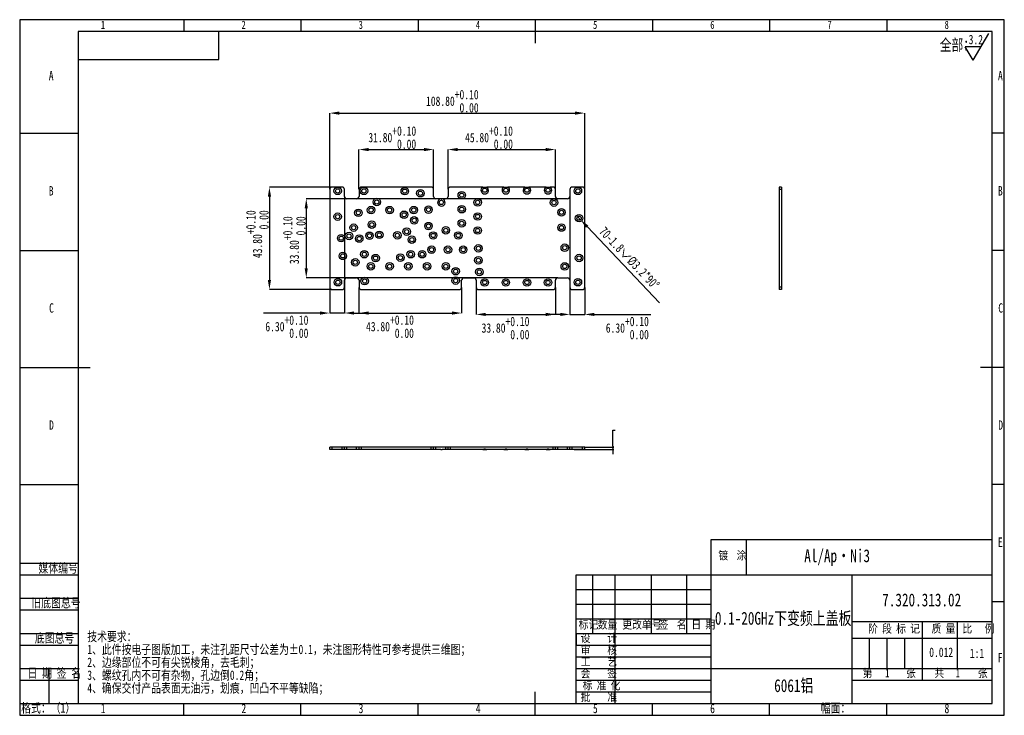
# Model space of a CAD drawing. Header units: millimetres. Extents: x 0 to 1361, y 0 to 298.
# Tile 4 of 5: x 470 to 890, y 0 to 297. Entities that reach past the tile are written whole.
import ezdxf

# ---------------------------------------------------------------- set-up
doc = ezdxf.new("R2010")
doc.units = ezdxf.units.MM
doc.header["$PDSIZE"] = -1
doc.linetypes.add('CENTERX2', pattern=[20.32, 12.7, -2.54, 2.54, -2.54])
for name, color, linetype in [('10', 7, 'Continuous'), ('5', 7, 'Continuous'), ('9', 7, 'Continuous'), ('图框文字', 7, 'Continuous')]:
    doc.layers.add(name, color=color, linetype=linetype)
doc.styles.add('SLDTEXTSTYLE0', font='hyswlongfangsong.ttf', dxfattribs={"bigfont": 'bigfont'})
doc.styles.add('SLDTEXTSTYLE1', font='hyswlongfangsong.ttf')
doc.styles.get("Standard").update_dxf_attribs({"font": 'hyswlongfangsong.ttf'})
doc.dimstyles.new('SLDDIMSTYLE0', dxfattribs={"dimtxt": 4, "dimasz": 4.08, "dimexe": 0, "dimexo": 0.0625, "dimgap": 1, "dimtad": 2, "dimrnd": 1e-09, "dimzin": 4, "dimdsep": 46, "dimtxsty": 'SLDTEXTSTYLE1', "dimsah": 1, "dimcen": 0.09, "dimadec": 0, "dimazin": 1, "dimtol": 1, "dimtp": 0.1, "dimtfac": 1, "dimtofl": 0, "dimtmove": 0, "dimatfit": 3, "dimfxl": 1, "dimfrac": 2, "dimtolj": 1, "dimtzin": 0, "dimarcsym": 0})
doc.dimstyles.new('SLDDIMSTYLE1', dxfattribs={"dimtxt": 4, "dimasz": 4.08, "dimexe": 0, "dimexo": 0.0625, "dimgap": 1, "dimtad": 2, "dimrnd": 1e-09, "dimzin": 4, "dimdsep": 46, "dimtxsty": 'SLDTEXTSTYLE1', "dimsah": 1, "dimcen": 0.09, "dimadec": 0, "dimazin": 1, "dimtol": 1, "dimtp": 0.1, "dimtfac": 1, "dimtmove": 0, "dimatfit": 0, "dimfxl": 1, "dimfrac": 2, "dimtolj": 1, "dimtzin": 0, "dimarcsym": 0})
doc.dimstyles.new('SLDDIMSTYLE2', dxfattribs={"dimtxt": 4, "dimasz": 4.08, "dimexe": 0, "dimexo": 0.0625, "dimgap": 1, "dimtad": 2, "dimrnd": 1e-09, "dimzin": 12, "dimdsep": 46, "dimtxsty": 'SLDTEXTSTYLE1', "dimblk1": 'NONE', "dimsah": 1, "dimcen": 0, "dimadec": 0, "dimazin": 3, "dimtfac": 1, "dimtmove": 0, "dimatfit": 3, "dimldrblk": 'NONE', "dimfxl": 1, "dimfrac": 2, "dimtolj": 1, "dimtzin": 12, "dimarcsym": 0})
doc.dimstyles.new('SLDDIMSTYLE3', dxfattribs={"dimtxt": 0.18, "dimasz": 1.016, "dimexe": 0, "dimexo": 0.0625, "dimgap": 0, "dimtad": 0, "dimtih": 1, "dimtoh": 1, "dimdec": 0, "dimrnd": 1e-09, "dimzin": 0, "dimdsep": 46, "dimtxsty": 'Standard', "dimblk1": 'DOT', "dimblk2": 'DOT', "dimsah": 1, "dimcen": 0.09, "dimadec": 0, "dimazin": 0, "dimtfac": 1.016, "dimtdec": 0, "dimtofl": 0, "dimtmove": 0, "dimatfit": 3, "dimldrblk": 'DOT', "dimfxl": 1, "dimfrac": 2, "dimtolj": 1, "dimtzin": 0, "dimarcsym": 0})

# ---------------------------------------------------------------- blocks, each defined once
blk = doc.blocks.new('SW_SFSYMBOL_0')
at = {"layer": '10', "color": 0}
for p, q in [((1.89, -5.71), (8.63, 5.71)), ((1.89, -5.71), (-1.48, 0)), ((5.26, 0), (-1.48, 0))]:
    blk.add_line(p, q, dxfattribs=at)
at = {"layer": '10', "color": 0, "insert": (0, 5.16), "char_height": 4, "attachment_point": 1, "style": 'SLDTEXTSTYLE1'}
blk.add_mtext('3.2', dxfattribs=at)
blk = doc.blocks.new('*D44')
at = {"layer": 'Defpoints', "color": 0, "transparency": 16777216}
for p in [(711.33, 257.44), (602.53, 224.89), (711.33, 224.89)]:
    blk.add_point(p, dxfattribs=at)
at = {"layer": '图框文字', "color": 0, "lineweight": -2, "transparency": 16777216}
for p, q in [((602.53, 224.95), (602.53, 257.44)), ((606.61, 257.44), (707.25, 257.44)), ((711.33, 224.95), (711.33, 257.44))]:
    blk.add_line(p, q, dxfattribs=at)
at = {"layer": '图框文字', "color": 0, "transparency": 16777216}
for points in [[(606.61, 258.12), (606.61, 256.76), (602.53, 257.44)], [(707.25, 258.12), (707.25, 256.76), (711.33, 257.44)]]:
    blk.add_solid(points, dxfattribs=at)
at = {"layer": '图框文字', "color": 0, "transparency": 16777216, "insert": (654.86, 267.35), "char_height": 4, "attachment_point": 2, "style": 'SLDTEXTSTYLE1'}
blk.add_mtext('\\A1;108.80\\S+0.10^  0.00;', dxfattribs=at)
blk = doc.blocks.new('*D45')
at = {"layer": 'Defpoints', "color": 0, "transparency": 16777216}
for p in [(646.83, 241.89), (615.03, 224.89), (646.83, 224.89)]:
    blk.add_point(p, dxfattribs=at)
at = {"layer": '图框文字', "color": 0, "lineweight": -2, "transparency": 16777216}
for p, q in [((615.03, 224.95), (615.03, 241.89)), ((619.11, 241.89), (642.75, 241.89)), ((646.83, 224.95), (646.83, 241.89))]:
    blk.add_line(p, q, dxfattribs=at)
at = {"layer": '图框文字', "color": 0, "transparency": 16777216}
for points in [[(619.11, 242.57), (619.11, 241.21), (615.03, 241.89)], [(642.75, 242.57), (642.75, 241.21), (646.83, 241.89)]]:
    blk.add_solid(points, dxfattribs=at)
at = {"layer": '图框文字', "color": 0, "transparency": 16777216, "insert": (629.23, 251.8), "char_height": 4, "attachment_point": 2, "style": 'SLDTEXTSTYLE1'}
blk.add_mtext('\\A1;31.80\\S+0.10^  0.00;', dxfattribs=at)
blk = doc.blocks.new('*D46')
at = {"layer": 'Defpoints', "color": 0, "transparency": 16777216}
for p in [(698.83, 241.89), (653.03, 224.89), (698.83, 224.89)]:
    blk.add_point(p, dxfattribs=at)
at = {"layer": '图框文字', "color": 0, "lineweight": -2, "transparency": 16777216}
for p, q in [((653.03, 224.95), (653.03, 241.89)), ((657.11, 241.89), (694.75, 241.89)), ((698.83, 224.95), (698.83, 241.89))]:
    blk.add_line(p, q, dxfattribs=at)
at = {"layer": '图框文字', "color": 0, "transparency": 16777216}
for points in [[(657.11, 242.57), (657.11, 241.21), (653.03, 241.89)], [(694.75, 242.57), (694.75, 241.21), (698.83, 241.89)]]:
    blk.add_solid(points, dxfattribs=at)
at = {"layer": '图框文字', "color": 0, "transparency": 16777216, "insert": (670.5, 251.8), "char_height": 4, "attachment_point": 2, "style": 'SLDTEXTSTYLE1'}
blk.add_mtext('\\A1;45.80\\S+0.10^  0.00;', dxfattribs=at)
blk = doc.blocks.new('*D47')
at = {"layer": 'Defpoints', "color": 0, "transparency": 16777216}
for p in [(608.83, 221.89), (602.53, 183.09), (602.53, 172.09)]:
    blk.add_point(p, dxfattribs=at)
at = {"layer": '图框文字', "color": 0, "lineweight": -2, "transparency": 16777216}
for p, q in [((608.83, 221.83), (608.83, 172.09)), ((602.53, 183.03), (602.53, 172.09)), ((598.45, 172.09), (574.23, 172.09)), ((608.83, 172.09), (602.53, 172.09)), ((612.91, 172.09), (616.99, 172.09))]:
    blk.add_line(p, q, dxfattribs=at)
at = {"layer": '图框文字', "color": 0, "transparency": 16777216}
for points in [[(598.45, 172.77), (598.45, 171.41), (602.53, 172.09)], [(612.91, 172.77), (612.91, 171.41), (608.83, 172.09)]]:
    blk.add_solid(points, dxfattribs=at)
at = {"layer": '图框文字', "color": 0, "transparency": 16777216, "insert": (584.26, 171.09), "char_height": 4, "attachment_point": 2, "style": 'SLDTEXTSTYLE1'}
blk.add_mtext('\\A1;6.30\\S+0.10^  0.00;', dxfattribs=at)
blk = doc.blocks.new('*D48')
at = {"layer": 'Defpoints', "color": 0, "transparency": 16777216}
for p in [(705.03, 221.89), (711.33, 183.09), (711.33, 171.5)]:
    blk.add_point(p, dxfattribs=at)
at = {"layer": '图框文字', "color": 0, "lineweight": -2, "transparency": 16777216}
for p, q in [((705.03, 221.83), (705.03, 171.5)), ((711.33, 183.03), (711.33, 171.5)), ((700.95, 171.5), (696.87, 171.5)), ((705.03, 171.5), (711.33, 171.5)), ((715.41, 171.5), (739.55, 171.5))]:
    blk.add_line(p, q, dxfattribs=at)
at = {"layer": '图框文字', "color": 0, "transparency": 16777216}
for points in [[(700.95, 172.18), (700.95, 170.82), (705.03, 171.5)], [(715.41, 172.18), (715.41, 170.82), (711.33, 171.5)]]:
    blk.add_solid(points, dxfattribs=at)
at = {"layer": '图框文字', "color": 0, "transparency": 16777216, "insert": (729.52, 170.5), "char_height": 4, "attachment_point": 2, "style": 'SLDTEXTSTYLE1'}
blk.add_mtext('\\A1;6.30\\S+0.10^  0.00;', dxfattribs=at)
blk = doc.blocks.new('*D49')
at = {"layer": 'Defpoints', "color": 0, "transparency": 16777216}
for p in [(615.03, 183.09), (658.83, 183.09), (658.83, 172.09)]:
    blk.add_point(p, dxfattribs=at)
at = {"layer": '图框文字', "color": 0, "lineweight": -2, "transparency": 16777216}
for p, q in [((615.03, 183.03), (615.03, 172.09)), ((658.83, 183.03), (658.83, 172.09)), ((619.11, 172.09), (654.75, 172.09))]:
    blk.add_line(p, q, dxfattribs=at)
at = {"layer": '图框文字', "color": 0, "transparency": 16777216}
for points in [[(619.11, 172.77), (619.11, 171.41), (615.03, 172.09)], [(654.75, 172.77), (654.75, 171.41), (658.83, 172.09)]]:
    blk.add_solid(points, dxfattribs=at)
at = {"layer": '图框文字', "color": 0, "transparency": 16777216, "insert": (628.25, 171.09), "char_height": 4, "attachment_point": 2, "style": 'SLDTEXTSTYLE1'}
blk.add_mtext('\\A1;43.80\\S+0.10^  0.00;', dxfattribs=at)
blk = doc.blocks.new('*D50')
at = {"layer": 'Defpoints', "color": 0, "transparency": 16777216}
for p in [(665.03, 183.09), (698.83, 183.09), (698.83, 171.5)]:
    blk.add_point(p, dxfattribs=at)
at = {"layer": '图框文字', "color": 0, "lineweight": -2, "transparency": 16777216}
for p, q in [((665.03, 183.03), (665.03, 171.5)), ((698.83, 183.03), (698.83, 171.5)), ((669.11, 171.5), (694.75, 171.5))]:
    blk.add_line(p, q, dxfattribs=at)
at = {"layer": '图框文字', "color": 0, "transparency": 16777216}
for points in [[(669.11, 172.18), (669.11, 170.82), (665.03, 171.5)], [(694.75, 172.18), (694.75, 170.82), (698.83, 171.5)]]:
    blk.add_solid(points, dxfattribs=at)
at = {"layer": '图框文字', "color": 0, "transparency": 16777216, "insert": (677.54, 170.5), "char_height": 4, "attachment_point": 2, "style": 'SLDTEXTSTYLE1'}
blk.add_mtext('\\A1;33.80\\S+0.10^  0.00;', dxfattribs=at)
blk = doc.blocks.new('*D51')
at = {"layer": 'Defpoints', "color": 0, "transparency": 16777216}
for p in [(708.31, 213.24), (709.55, 211.94)]:
    blk.add_point(p, dxfattribs=at)
at = {"layer": '图框文字', "color": 0, "lineweight": -2, "transparency": 16777216}
for p, q in [((708.31, 213.24), (709.55, 211.94)), ((743.31, 176.42), (712.36, 208.98))]:
    blk.add_line(p, q, dxfattribs=at)
at = {"layer": '图框文字', "color": 0, "transparency": 16777216}
blk.add_solid([(712.86, 209.45), (711.87, 208.51), (709.55, 211.94)], dxfattribs=at)
at = {"layer": '图框文字', "color": 0, "transparency": 16777216, "insert": (720.11, 209.34), "char_height": 4, "attachment_point": 1, "rotation": 313.5481, "style": 'SLDTEXTSTYLE1'}
blk.add_mtext('\\A1;70-1.8{\\fGDT;w}%%c3.2*90%%d', dxfattribs=at)
blk = doc.blocks.new('_None')
blk = doc.blocks.new('*D52')
at = {"layer": 'Defpoints', "color": 0, "transparency": 16777216}
for p in [(603.53, 225.89), (576.81, 182.09), (603.53, 182.09)]:
    blk.add_point(p, dxfattribs=at)
at = {"layer": '图框文字', "color": 0, "lineweight": -2, "transparency": 16777216}
for p, q in [((603.47, 225.89), (576.81, 225.89)), ((576.81, 221.81), (576.81, 186.17)), ((603.47, 182.09), (576.81, 182.09))]:
    blk.add_line(p, q, dxfattribs=at)
at = {"layer": '图框文字', "color": 0, "transparency": 16777216}
for points in [[(576.13, 221.81), (577.49, 221.81), (576.81, 225.89)], [(576.13, 186.17), (577.49, 186.17), (576.81, 182.09)]]:
    blk.add_solid(points, dxfattribs=at)
at = {"layer": '图框文字', "color": 0, "transparency": 16777216, "insert": (566.89, 205.76), "char_height": 4, "attachment_point": 2, "rotation": 90, "style": 'SLDTEXTSTYLE1'}
blk.add_mtext('\\A1;43.80\\S+0.10^  0.00;', dxfattribs=at)
blk = doc.blocks.new('*D53')
at = {"layer": 'Defpoints', "color": 0, "transparency": 16777216}
for p in [(699.83, 220.89), (592.53, 187.09), (699.83, 187.09)]:
    blk.add_point(p, dxfattribs=at)
at = {"layer": '图框文字', "color": 0, "lineweight": -2, "transparency": 16777216}
for p, q in [((699.77, 220.89), (592.53, 220.89)), ((592.53, 216.81), (592.53, 191.17)), ((699.77, 187.09), (592.53, 187.09))]:
    blk.add_line(p, q, dxfattribs=at)
at = {"layer": '图框文字', "color": 0, "transparency": 16777216}
for points in [[(591.85, 216.81), (593.21, 216.81), (592.53, 220.89)], [(591.85, 191.17), (593.21, 191.17), (592.53, 187.09)]]:
    blk.add_solid(points, dxfattribs=at)
at = {"layer": '图框文字', "color": 0, "transparency": 16777216, "insert": (582.62, 203.19), "char_height": 4, "attachment_point": 2, "rotation": 90, "style": 'SLDTEXTSTYLE1'}
blk.add_mtext('\\A1;33.80\\S+0.10^  0.00;', dxfattribs=at)
blk = doc.blocks.new('_Dot')
at = {"color": 0, "linetype": 'ByBlock', "lineweight": -2}
blk.add_line((-0.5, 0), (-1, 0), dxfattribs=at)
at = {"color": 0, "linetype": 'ByBlock', "const_width": 0.5}
blk.add_lwpolyline([(-0.25, 0, 1), (0.25, 0, 1)], format="xyb", close=True, dxfattribs=at)
blk = doc.blocks.new('*D54')
at = {"layer": 'Defpoints', "color": 0, "transparency": 16777216}
for p in [(706.83, 113.83), (711.33, 114.83), (723.35, 113.83)]:
    blk.add_point(p, dxfattribs=at)
at = {"layer": '图框文字', "color": 0, "lineweight": -2, "transparency": 16777216}
for p, q in [((723.35, 115.85), (723.35, 122.14)), ((723.35, 122.14), (724.36, 122.14)), ((706.9, 113.83), (723.35, 113.83)), ((711.4, 114.83), (723.35, 114.83)), ((723.35, 112.82), (723.35, 111.8))]:
    blk.add_line(p, q, dxfattribs=at)
at = {"layer": '图框文字', "color": 0, "lineweight": -2, "transparency": 16777216, "xscale": 1.016, "yscale": 1.016, "zscale": 1.016}
for p, rotation in [((723.35, 114.83), 270), ((723.35, 113.83), 90)]:
    blk.add_blockref('_Dot', p, dxfattribs=dict(at, rotation=rotation))
at = {"layer": '图框文字', "color": 0, "transparency": 16777216, "insert": (724.38, 122.23), "char_height": 0.18, "attachment_point": 2}
blk.add_mtext('\\A1;1', dxfattribs=at)

msp = doc.modelspace()

# ---------------------------------------------------------------- linework, layer by layer
at = {"color": 7, "linetype": 'Continuous', "lineweight": 25}
for p, q in [((602.534, 224.889), (602.534, 183.089)), ((607.834, 225.889), (603.534, 225.889)), ((608.834, 221.889), (608.834, 224.889)), ((615.034, 224.889), (615.034, 221.889)), ((645.834, 225.889), (616.034, 225.889)), ((646.834, 221.889), (646.834, 224.889)), ((653.034, 224.889), (653.034, 221.889)), ((667.825, 225.889), (654.034, 225.889)), ((676.825, 225.889), (669.542, 225.889)), ((685.825, 225.889), (678.542, 225.889)), ((694.825, 225.889), (687.542, 225.889)), ((697.834, 225.889), (696.542, 225.889)), ((698.834, 221.889), (698.834, 224.889)), ((705.034, 224.889), (705.034, 221.889)), ((710.334, 225.889), (706.034, 225.889)), ((711.334, 183.089), (711.334, 224.889)), ((795.341, 225.889), (794.341, 225.889)), ((794.341, 225.889), (794.341, 224.889)), ((795.341, 224.889), (794.341, 224.889)), ((794.341, 224.889), (794.341, 183.089)), ((795.341, 225.889), (795.341, 224.889)), ((795.341, 224.889), (795.341, 183.089)), ((614.034, 220.889), (609.834, 220.889)), ((649.902, 220.889), (647.834, 220.889)), ((652.034, 220.889), (650.465, 220.889)), ((704.034, 220.889), (699.834, 220.889)), ((608.834, 183.089), (608.834, 186.089)), ((609.834, 187.089), (614.034, 187.089)), ((615.034, 186.089), (615.034, 183.089)), ((658.834, 183.089), (658.834, 186.089)), ((659.834, 187.089), (664.034, 187.089)), ((665.034, 186.089), (665.034, 183.089)), ((698.834, 183.089), (698.834, 186.089)), ((699.834, 187.089), (704.034, 187.089)), ((705.034, 186.089), (705.034, 183.089)), ((603.534, 182.089), (607.834, 182.089)), ((616.034, 182.089), (657.834, 182.089)), ((666.034, 182.089), (697.834, 182.089)), ((706.034, 182.089), (710.334, 182.089)), ((795.341, 183.089), (794.341, 183.089)), ((794.341, 183.089), (794.341, 182.089)), ((795.341, 182.089), (794.341, 182.089)), ((795.341, 183.089), (795.341, 182.089)), ((602.534, 113.834), (602.534, 114.834)), ((603.534, 114.834), (602.534, 114.834)), ((603.534, 113.834), (602.534, 113.834)), ((603.534, 113.834), (603.534, 114.834)), ((607.834, 114.834), (603.534, 114.834)), ((607.834, 113.834), (603.534, 113.834)), ((607.834, 113.834), (607.834, 114.834)), ((608.834, 114.834), (607.834, 114.834)), ((608.834, 113.834), (607.834, 113.834)), ((608.834, 113.834), (608.834, 114.834)), ((609.834, 114.834), (608.834, 114.834)), ((609.834, 113.834), (608.834, 113.834)), ((609.834, 113.834), (609.834, 114.834)), ((614.034, 114.834), (609.834, 114.834)), ((614.034, 113.834), (609.834, 113.834)), ((614.034, 113.834), (614.034, 114.834)), ((615.034, 114.834), (614.034, 114.834)), ((615.034, 113.834), (614.034, 113.834)), ((615.034, 113.834), (615.034, 114.834)), ((616.034, 114.834), (615.034, 114.834)), ((615.034, 113.834), (615.034, 114.834)), ((616.034, 113.834), (615.034, 113.834)), ((616.034, 113.834), (616.034, 114.834)), ((645.834, 114.834), (616.034, 114.834)), ((645.834, 113.834), (616.034, 113.834)), ((645.834, 113.834), (645.834, 114.834)), ((646.834, 114.834), (645.834, 114.834)), ((646.834, 113.834), (645.834, 113.834)), ((646.834, 113.834), (646.834, 114.834)), ((647.834, 114.834), (646.834, 114.834)), ((647.834, 113.834), (646.834, 113.834)), ((647.834, 113.834), (647.834, 114.834)), ((652.034, 114.834), (647.834, 114.834)), ((649.902, 113.834), (647.834, 113.834)), ((652.034, 113.834), (650.465, 113.834)), ((652.034, 113.834), (652.034, 114.834)), ((653.034, 114.834), (652.034, 114.834)), ((653.034, 113.834), (652.034, 113.834)), ((653.034, 113.834), (653.034, 114.834)), ((654.034, 114.834), (653.034, 114.834)), ((653.034, 113.834), (653.034, 114.834)), ((654.034, 113.834), (653.034, 113.834)), ((654.034, 113.834), (654.034, 114.834)), ((697.834, 114.834), (654.034, 114.834)), ((667.825, 113.834), (654.034, 113.834)), ((667.824, 113.834), (669.55, 113.834)), ((676.825, 113.834), (669.542, 113.834)), ((676.824, 113.834), (678.542, 113.834)), ((685.825, 113.834), (678.542, 113.834)), ((685.824, 113.834), (687.542, 113.834)), ((694.825, 113.834), (687.542, 113.834)), ((694.824, 113.834), (696.542, 113.834)), ((697.834, 113.834), (696.542, 113.834)), ((697.834, 113.834), (697.834, 114.834)), ((698.834, 114.834), (697.834, 114.834)), ((698.834, 113.834), (697.834, 113.834)), ((698.834, 113.834), (698.834, 114.834)), ((699.834, 114.834), (698.834, 114.834)), ((699.834, 113.834), (698.834, 113.834)), ((699.834, 113.834), (699.834, 114.834)), ((704.034, 114.834), (699.834, 114.834)), ((704.034, 113.834), (699.834, 113.834)), ((704.034, 113.834), (704.034, 114.834)), ((705.034, 114.834), (704.034, 114.834)), ((705.034, 113.834), (704.034, 113.834)), ((705.034, 113.834), (705.034, 114.834)), ((706.034, 114.834), (705.034, 114.834)), ((705.034, 113.834), (705.034, 114.834)), ((706.034, 113.834), (705.034, 113.834)), ((706.034, 113.834), (706.034, 114.834)), ((710.334, 114.834), (706.034, 114.834)), ((710.334, 113.834), (706.034, 113.834)), ((710.334, 113.834), (710.334, 114.834)), ((711.334, 114.834), (710.334, 114.834)), ((711.334, 113.834), (710.334, 113.834)), ((711.334, 113.834), (711.334, 114.834))]:
    msp.add_line(p, q, dxfattribs=at)
for centre, radius in [((605.934, 224.239), 1.6), ((605.934, 224.239), 0.9), ((617.134, 224.239), 1.6), ((617.134, 224.239), 0.9), ((634.559, 224.139), 1.6), ((634.559, 224.139), 0.9), ((641.234, 223.239), 1.6), ((641.234, 223.239), 0.9), ((658.884, 222.414), 1.6), ((658.884, 222.414), 0.9), ((668.684, 224.539), 0.9), ((677.684, 224.539), 0.9), ((686.684, 224.539), 0.9), ((695.684, 224.539), 0.9), ((708.434, 224.239), 1.6), ((708.434, 224.239), 0.9), ((622.634, 219.514), 1.6), ((622.634, 219.514), 0.9), ((650.184, 219.314), 0.9), ((665.684, 219.314), 1.6), ((665.684, 219.314), 0.9), ((698.234, 219.239), 1.6), ((698.234, 219.239), 0.9), ((605.934, 213.239), 1.6), ((614.759, 214.889), 1.6), ((614.759, 214.889), 0.9), ((620.184, 216.039), 1.6), ((620.184, 216.039), 0.9), ((628.084, 216.039), 1.6), ((628.084, 216.039), 0.9), ((634.284, 214.039), 1.6), ((634.284, 214.039), 0.9), ((638.384, 216.039), 1.6), ((638.384, 216.039), 0.9), ((644.684, 216.214), 1.6), ((644.684, 216.214), 0.9), ((658.884, 216.414), 1.6), ((658.884, 216.414), 0.9), ((665.684, 213.314), 1.6), ((701.434, 215.089), 1.6), ((701.434, 215.089), 0.9), ((605.934, 213.239), 0.9), ((612.759, 208.539), 1.6), ((620.509, 209.839), 1.6), ((620.509, 209.839), 0.9), ((638.584, 211.639), 1.6), ((638.584, 211.639), 0.9), ((644.684, 209.214), 1.6), ((644.684, 209.214), 0.9), ((658.884, 210.414), 1.6), ((658.884, 210.414), 0.9), ((665.684, 213.314), 0.9), ((701.434, 208.589), 1.6), ((708.934, 212.589), 1.6), ((708.934, 212.589), 0.9), ((610.784, 204.989), 1.6), ((610.784, 204.989), 0.9), ((612.759, 208.539), 0.9), ((619.509, 205.089), 1.6), ((619.509, 205.089), 0.9), ((623.709, 205.469), 1.6), ((623.709, 205.469), 0.9), ((631.409, 205.289), 1.6), ((631.409, 205.289), 0.9), ((635.384, 206.839), 1.6), ((635.384, 206.839), 0.9), ((646.684, 205.214), 1.6), ((646.684, 205.214), 0.9), ((652.084, 207.414), 1.6), ((652.084, 207.414), 0.9), ((657.384, 205.214), 1.6), ((657.384, 205.214), 0.9), ((665.684, 207.314), 1.6), ((665.684, 207.314), 0.9), ((701.434, 208.589), 0.9), ((607.434, 204.039), 1.6), ((607.434, 204.039), 0.9), ((615.134, 203.889), 1.6), ((615.134, 203.889), 0.9), ((637.584, 203.439), 1.6), ((637.584, 203.439), 0.9), ((608.134, 196.489), 1.6), ((617.309, 197.189), 1.6), ((617.309, 197.189), 0.9), ((637.084, 197.189), 1.6), ((637.084, 197.189), 0.9), ((641.984, 197.189), 1.6), ((641.984, 197.189), 0.9), ((645.984, 199.114), 1.6), ((645.984, 199.114), 0.9), ((652.984, 199.114), 1.6), ((652.984, 199.114), 0.9), ((659.484, 199.114), 1.6), ((659.484, 199.114), 0.9), ((665.984, 199.714), 1.6), ((665.984, 199.714), 0.9), ((702.834, 199.989), 1.6), ((702.834, 199.989), 0.9), ((608.134, 196.489), 0.9), ((613.434, 193.739), 1.6), ((613.434, 193.739), 0.9), ((620.084, 192.039), 1.6), ((622.109, 195.539), 1.6), ((622.109, 195.539), 0.9), ((628.084, 192.039), 1.6), ((632.709, 195.739), 1.6), ((632.709, 195.739), 0.9), ((636.084, 192.039), 1.6), ((644.084, 192.039), 1.6), ((652.084, 192.039), 1.6), ((665.984, 194.614), 1.6), ((665.984, 194.614), 0.9), ((702.834, 191.989), 1.6), ((708.934, 195.589), 1.6), ((708.934, 195.589), 0.9), ((620.084, 192.039), 0.9), ((628.084, 192.039), 0.9), ((636.084, 192.039), 0.9), ((644.084, 192.039), 0.9), ((652.084, 192.039), 0.9), ((656.274, 189.939), 1.6), ((656.274, 189.939), 0.9), ((666.384, 189.639), 1.6), ((666.384, 189.639), 0.9), ((702.834, 191.989), 0.9), ((606.034, 185.239), 1.6), ((606.034, 185.239), 0.9), ((617.434, 185.743), 1.6), ((617.434, 185.743), 0.9), ((656.274, 185.939), 1.6), ((656.274, 185.939), 0.9), ((668.684, 185.139), 1.6), ((668.684, 185.139), 0.9), ((677.684, 185.139), 1.6), ((677.684, 185.139), 0.9), ((686.684, 185.139), 1.6), ((686.684, 185.139), 0.9), ((695.684, 185.139), 1.6), ((695.684, 185.139), 0.9), ((708.434, 185.239), 1.6), ((708.434, 185.239), 0.9)]:
    msp.add_circle(centre, radius, dxfattribs=at)
for centre, radius, start, end in [((603.534, 224.889), 1, 90, 180), ((607.834, 224.889), 1, 0, 90), ((616.034, 224.889), 1, 90, 179.99999), ((645.834, 224.889), 1, 0, 90), ((654.034, 224.889), 1, 90, 179.99999), ((668.684, 224.539), 1.6, 122.46174, 57.53826), ((677.684, 224.539), 1.6, 122.46174, 57.53826), ((686.684, 224.539), 1.6, 122.46174, 57.53826), ((695.684, 224.539), 1.6, 122.46174, 57.53826), ((697.834, 224.889), 1, 0, 90), ((706.034, 224.889), 1, 90, 179.99999), ((710.334, 224.889), 1, 0, 90), ((609.834, 221.889), 1, 180, 270), ((614.034, 221.889), 1, 270, 359.99999), ((647.834, 221.889), 1, 180, 270), ((650.184, 219.314), 1.6, 100.14057, 79.85943), ((652.034, 221.889), 1, 270, 359.99999), ((699.834, 221.889), 1, 180, 270), ((704.034, 221.889), 1, 270, 359.99999), ((609.834, 186.089), 1, 90, 180), ((614.034, 186.089), 1, 0.00001, 90), ((659.834, 186.089), 1, 90, 180), ((664.034, 186.089), 1, 0.00001, 90), ((699.834, 186.089), 1, 90, 180), ((704.034, 186.089), 1, 0.00001, 90), ((603.534, 183.089), 1, 180, 270), ((607.834, 183.089), 1, 270, 0), ((616.034, 183.089), 1, 180.00001, 270), ((657.834, 183.089), 1, 270, 0), ((666.034, 183.089), 1, 180.00001, 270), ((697.834, 183.089), 1, 270, 0), ((706.034, 183.089), 1, 180.00001, 270), ((710.334, 183.089), 1, 270, 0)]:
    msp.add_arc(centre, radius, start, end, dxfattribs=at)
for points in [[(667.825, 225.889), (667.958, 225.889), (668.095, 225.889), (668.309, 225.889), (668.381, 225.889), (668.53, 225.889), (668.606, 225.889), (668.833, 225.889), (668.983, 225.889), (669.273, 225.889), (669.41, 225.889), (669.542, 225.889)], [(676.825, 225.889), (676.958, 225.889), (677.095, 225.889), (677.309, 225.889), (677.381, 225.889), (677.53, 225.889), (677.606, 225.889), (677.833, 225.889), (677.983, 225.889), (678.273, 225.889), (678.41, 225.889), (678.542, 225.889)], [(685.825, 225.889), (685.958, 225.889), (686.095, 225.889), (686.309, 225.889), (686.381, 225.889), (686.53, 225.889), (686.606, 225.889), (686.833, 225.889), (686.983, 225.889), (687.273, 225.889), (687.41, 225.889), (687.542, 225.889)], [(694.825, 225.889), (694.958, 225.889), (695.095, 225.889), (695.309, 225.889), (695.381, 225.889), (695.53, 225.889), (695.606, 225.889), (695.833, 225.889), (695.983, 225.889), (696.273, 225.889), (696.41, 225.889), (696.542, 225.889)], [(667.825, 113.834), (667.958, 113.905), (668.095, 113.967), (668.309, 114.034), (668.381, 114.052), (668.53, 114.077), (668.606, 114.084), (668.833, 114.084), (668.983, 114.058), (669.273, 113.967), (669.41, 113.905), (669.542, 113.834)], [(676.825, 113.834), (676.958, 113.905), (677.095, 113.967), (677.309, 114.034), (677.381, 114.052), (677.53, 114.077), (677.606, 114.084), (677.833, 114.084), (677.983, 114.058), (678.273, 113.967), (678.41, 113.905), (678.542, 113.834)], [(685.825, 113.834), (685.958, 113.905), (686.095, 113.967), (686.309, 114.034), (686.381, 114.052), (686.53, 114.077), (686.606, 114.084), (686.833, 114.084), (686.983, 114.058), (687.273, 113.967), (687.41, 113.905), (687.542, 113.834)], [(694.825, 113.834), (694.958, 113.905), (695.095, 113.967), (695.309, 114.034), (695.381, 114.052), (695.53, 114.077), (695.606, 114.084), (695.833, 114.084), (695.983, 114.058), (696.273, 113.967), (696.41, 113.905), (696.542, 113.834)]]:
    msp.add_open_spline(points, degree=3, knots=[0, 0, 0, 0, 0.25, 0.25, 0.375, 0.375, 0.5, 0.5, 0.75, 0.75, 1, 1, 1, 1], dxfattribs=at)
for points in [[(649.902, 220.889), (650.089, 220.889), (650.279, 220.889), (650.465, 220.889)], [(649.902, 113.834), (650.089, 113.866), (650.279, 113.866), (650.465, 113.834)]]:
    msp.add_open_spline(points, degree=3, dxfattribs=at)
at = {"layer": '10', "color": 7}
for p, q in [((470.255, 98.838), (495.255, 98.838)), ((470.255, 65.338), (495.255, 65.338)), ((470.255, 60.338), (495.255, 60.338)), ((470.255, 50.338), (495.255, 50.338)), ((470.255, 45.338), (495.255, 45.338)), ((470.255, 35.338), (495.255, 35.338)), ((470.255, 30.338), (495.255, 30.338)), ((470.255, 20.338), (495.255, 20.338)), ((470.255, 15.338), (495.255, 15.338))]:
    msp.add_line(p, q, dxfattribs=at)
at = {"layer": '10'}
for p, q in [((765.255, 5.338), (765.255, 75.338)), ((765.255, 75.338), (885.255, 75.338)), ((780.255, 75.338), (780.255, 60.338)), ((707.755, 5.338), (707.755, 60.338)), ((707.755, 60.338), (885.255, 60.338)), ((714.755, 35.338), (714.755, 60.338)), ((724.255, 60.338), (724.255, 5.338)), ((739.755, 60.338), (739.755, 35.338)), ((754.755, 60.338), (754.755, 35.338)), ((825.255, 60.338), (825.255, 5.338)), ((707.755, 54.088), (765.255, 54.088)), ((707.755, 47.838), (765.255, 47.838)), ((707.755, 41.588), (765.255, 41.588)), ((825.255, 40.338), (885.255, 40.338)), ((855.255, 40.338), (855.255, 15.338)), ((870.255, 40.338), (870.255, 20.358)), ((707.755, 35.338), (765.255, 35.338)), ((707.755, 30.345), (765.255, 30.345)), ((825.255, 33.338), (885.255, 33.338)), ((832.755, 33.338), (832.755, 20.358)), ((840.255, 33.338), (840.255, 20.358)), ((707.755, 25.351), (765.255, 25.351)), ((707.755, 20.358), (765.255, 20.358)), ((765.255, 20.358), (885.255, 20.358)), ((707.755, 15.364), (765.255, 15.364)), ((825.255, 15.338), (885.255, 15.338)), ((707.755, 10.371), (765.255, 10.371))]:
    msp.add_line(p, q, dxfattribs=at)
at = {"layer": '5'}
for p, q in [((540.255, 297.338), (540.255, 292.338)), ((590.255, 297.338), (590.255, 292.338)), ((640.255, 297.338), (640.255, 292.338)), ((740.255, 297.338), (740.255, 292.338)), ((790.255, 297.338), (790.255, 292.338)), ((840.255, 297.338), (840.255, 292.338)), ((470.255, 248.838), (495.255, 248.838)), ((890.255, 248.838), (885.255, 248.838)), ((470.255, 198.838), (495.255, 198.838)), ((890.255, 198.838), (885.255, 198.838)), ((890.255, 98.838), (885.255, 98.838)), ((890.255, 48.838), (885.255, 48.838)), ((540.255, 0.338), (540.255, 5.338)), ((590.255, 0.338), (590.255, 5.338)), ((640.255, 0.338), (640.255, 5.338)), ((740.255, 0.338), (740.255, 5.338)), ((790.255, 0.338), (790.255, 5.338)), ((840.255, 0.338), (840.255, 5.338))]:
    msp.add_line(p, q, dxfattribs=at)
at = {"layer": '5', "lineweight": 25}
for p, q in [((690.255, 297.338), (690.255, 287.338)), ((470.255, 148.838), (500.255, 148.838)), ((890.255, 148.838), (880.255, 148.838)), ((690.255, 0.338), (690.255, 10.338))]:
    msp.add_line(p, q, dxfattribs=at)
at = {"layer": '5', "color": 7, "lineweight": 25}
for p, q in [((885.255, 292.338), (495.255, 292.338)), ((495.255, 292.338), (495.255, 5.338)), ((555.255, 280.338), (555.255, 292.338)), ((885.255, 5.338), (885.255, 292.338)), ((495.255, 280.338), (555.255, 280.338)), ((470.255, 5.338), (885.255, 5.338))]:
    msp.add_line(p, q, dxfattribs=at)
at = {"layer": '5', "linetype": 'CENTERX2'}
msp.add_line((707.755, 35.338), (707.755, 30.345), dxfattribs=at)
at = {"layer": '9', "color": 7}
for p, q in [((890.255, 297.338), (470.255, 297.338)), ((470.255, 297.338), (470.255, 0.338)), ((890.255, 148.838), (890.255, 297.338)), ((890.255, 0.338), (890.255, 148.838)), ((470.255, 0.338), (890.255, 0.338))]:
    msp.add_line(p, q, dxfattribs=at)
at = {"layer": '图框文字'}
for p, q in [((847.755, 33.338), (847.755, 20.358)), ((482.755, 20.338), (482.755, 5.338))]:
    msp.add_line(p, q, dxfattribs=at)

# ---------------------------------------------------------------- block references
at = {"layer": '10'}
msp.add_blockref('SW_SFSYMBOL_0', (875.164, 285.692), dxfattribs=at)

# ---------------------------------------------------------------- texts
for s, insert, char_height, attachment_point, style in [('1', (505.8, 296.891), 3.5, 2, 'SLDTEXTSTYLE1'), ('2', (565.8, 296.891), 3.5, 2, 'SLDTEXTSTYLE1'), ('3', (615.8, 296.891), 3.5, 2, 'SLDTEXTSTYLE1'), ('4', (665.8, 296.891), 3.5, 2, 'SLDTEXTSTYLE1'), ('5', (715.8, 296.891), 3.5, 2, 'SLDTEXTSTYLE1'), ('6', (765.802, 296.891), 3.5, 2, 'SLDTEXTSTYLE1'), ('7', (815.802, 296.891), 3.5, 2, 'SLDTEXTSTYLE1'), ('8', (865.802, 296.891), 3.5, 2, 'SLDTEXTSTYLE1'), ('全部：', (862.854, 289.078), 5, 1, 'SLDTEXTSTYLE0'), ('A', (483.693, 275.458), 4, 2, 'SLDTEXTSTYLE1'), ('A', (888.693, 275.458), 4, 2, 'SLDTEXTSTYLE1'), ('B', (483.693, 226.266), 4, 2, 'SLDTEXTSTYLE1'), ('B', (888.693, 226.266), 4, 2, 'SLDTEXTSTYLE1'), ('C', (483.815, 176.266), 4, 2, 'SLDTEXTSTYLE1'), ('C', (888.815, 176.266), 4, 2, 'SLDTEXTSTYLE1'), ('D', (483.818, 126.266), 4, 2, 'SLDTEXTSTYLE1'), ('D', (888.818, 126.266), 4, 2, 'SLDTEXTSTYLE1'), ('E', (888.69, 76.266), 4, 2, 'SLDTEXTSTYLE1'), ('Al/Ap·Ni3', (819.043, 71.223), 5.5, 2, 'SLDTEXTSTYLE1'), ('0.1-20GHz下变频上盖板', (796.034, 44.52), 5.5, 2, 'SLDTEXTSTYLE0'), ('技术要求：', (499.095, 35.986), 4, 1, 'SLDTEXTSTYLE0'), ('1、此件按电子图版加工，未注孔距尺寸公差为±0.1，未注图形特性可参考提供三维图；', (499.095, 30.486), 4, 1, 'SLDTEXTSTYLE0'), ('2、边缘部位不可有尖锐棱角，去毛刺；', (499.095, 24.986), 4, 1, 'SLDTEXTSTYLE0'), ('F', (888.583, 26.958), 4, 2, 'SLDTEXTSTYLE1'), ('3、螺纹孔内不可有杂物，孔边倒0.2角；', (499.095, 19.486), 4, 1, 'SLDTEXTSTYLE0'), ('1', (839.568, 20.126), 3.5, 1, 'SLDTEXTSTYLE1'), ('1', (869.635, 20.126), 3.5, 1, 'SLDTEXTSTYLE1'), ('4、确保交付产品表面无油污，划痕，凹凸不平等缺陷；', (499.095, 13.986), 4, 1, 'SLDTEXTSTYLE0'), ('6061铝', (800.543, 15.781), 5.5, 2, 'SLDTEXTSTYLE0'), ('1', (505.878, 5.266), 4, 2, 'SLDTEXTSTYLE1'), ('2', (565.878, 5.266), 4, 2, 'SLDTEXTSTYLE1'), ('3', (615.878, 5.266), 4, 2, 'SLDTEXTSTYLE1'), ('4', (665.878, 5.266), 4, 2, 'SLDTEXTSTYLE1'), ('5', (715.878, 5.266), 4, 2, 'SLDTEXTSTYLE1'), ('6', (765.88, 5.266), 4, 2, 'SLDTEXTSTYLE1'), ('幅面：', (818.344, 5.476), 4, 2, 'SLDTEXTSTYLE0'), ('8', (865.88, 5.266), 4, 2, 'SLDTEXTSTYLE1')]:
    msp.add_mtext(s, dxfattribs=dict(at, insert=insert, char_height=char_height, attachment_point=attachment_point, style=style))
at = {"layer": '10', "color": 7, "style": 'SLDTEXTSTYLE0'}
for s, insert, char_height, attachment_point in [('镀  涂', (774.335, 70.37), 3.5, 2), ('媒体编号 ', (486.66, 65.187), 4, 2), ('旧底图总号', (475.255, 50.402), 4, 1), ('标记', (712.952, 40.826), 3.5, 2), ('数量', (721.07, 40.826), 3.5, 2), ('更改单号', (735.757, 40.826), 3.5, 2), ('签  名', (748.811, 40.826), 3.5, 2), ('日 期', (761.937, 40.826), 3.5, 2), ('阶 段 标 记', (843.325, 39.091), 3.5, 2), ('质 量', (864.422, 39.091), 3.5, 2), ('比   例', (879.344, 39.091), 3.5, 2), ('底图总号', (476.718, 35.371), 4, 1), ('设    计', (717.377, 35.077), 3.5, 2), ('审    核', (717.399, 30.005), 3.5, 2), ('工    艺', (717.4, 24.996), 3.5, 2), ('签 名', (491.267, 20.404), 4, 2), ('  日 期', (476.764, 20.404), 4, 2), ('会    签', (717.369, 19.981), 3.5, 2), ('第        张', (841.263, 20.111), 3.5, 2), ('共        张', (871.888, 20.111), 3.5, 2), ('标 准 化', (718.504, 14.867), 3.5, 2), ('批    准', (717.381, 9.891), 3.5, 2), ('格式：（1）', (470.885, 5.505), 4, 1)]:
    msp.add_mtext(s, dxfattribs=dict(at, insert=insert, char_height=char_height, attachment_point=attachment_point))
at = {"layer": '10', "insert": (855.125, 52.357), "char_height": 5.5, "width": 24.06154, "attachment_point": 2, "style": 'SLDTEXTSTYLE0'}
msp.add_mtext('7.320.313.02', dxfattribs=at)
at = {"layer": '图框文字', "char_height": 4, "attachment_point": 1, "style": 'SLDTEXTSTYLE1'}
for s, insert in [('0.012', (858.342, 29.279)), ('1:1', (875.674, 28.808))]:
    msp.add_mtext(s, dxfattribs=dict(at, insert=insert))

# ---------------------------------------------------------------- dimensions: what is measured, and where the dimension line sits
at = {"layer": '图框文字'}
for base, p1, p2, dimstyle, picture, middle in [((711.334, 257.436), (602.534, 224.889), (711.334, 224.889), 'SLDDIMSTYLE0', '*D44', (654.857, 257.436)), ((602.534, 172.089), (608.834, 221.889), (602.534, 183.089), 'SLDDIMSTYLE1', '*D47', (584.259, 172.089)), ((711.334, 171.498), (705.034, 221.889), (711.334, 183.089), 'SLDDIMSTYLE1', '*D48', (729.523, 171.498))]:
    dim = msp.add_linear_dim(base=base, p1=p1, p2=p2, dimstyle=dimstyle, dxfattribs=at)
    dim.commit()
    dim.dimension.update_dxf_attribs({"geometry": picture, "text_midpoint": middle, "dimtype": 160})
for base, p1, p2, angle, dimstyle, picture, middle in [((646.834, 241.889), (615.034, 224.889), (646.834, 224.889), 359.99999, 'SLDDIMSTYLE1', '*D45', (629.227, 241.889)), ((698.834, 241.889), (653.034, 224.889), (698.834, 224.889), 359.99999, 'SLDDIMSTYLE0', '*D46', (670.504, 241.889)), ((576.808, 182.089), (603.534, 225.889), (603.534, 182.089), 90, 'SLDDIMSTYLE0', '*D52', (576.808, 205.763)), ((592.534, 187.089), (699.834, 220.889), (699.834, 187.089), 90, 'SLDDIMSTYLE0', '*D53', (592.534, 203.19)), ((658.834, 172.089), (615.034, 183.089), (658.834, 183.089), 0.00001, 'SLDDIMSTYLE0', '*D49', (628.254, 172.089)), ((698.834, 171.498), (665.034, 183.089), (698.834, 183.089), 0.00001, 'SLDDIMSTYLE0', '*D50', (677.536, 171.498)), ((723.349, 113.834), (711.334, 114.834), (706.834, 113.834), 90, 'SLDDIMSTYLE3', '*D54', (724.376, 122.144))]:
    dim = msp.add_linear_dim(base=base, p1=p1, p2=p2, angle=angle, dimstyle=dimstyle, dxfattribs=at)
    dim.commit()
    dim.dimension.update_dxf_attribs({"geometry": picture, "text_midpoint": middle, "dimtype": 160})
dim = msp.add_diameter_dim_2p(p1=(708.314, 213.242), p2=(709.554, 211.937), text='70-<>{\\fGDT;w}%%c3.2*90%%d', dimstyle='SLDDIMSTYLE2', override={"dimpost": '<>'}, dxfattribs=at)
dim.commit()
dim.dimension.update_dxf_attribs({"geometry": '*D51', "text_midpoint": (731.73, 193.587)})

doc.saveas('drawing.dxf')
